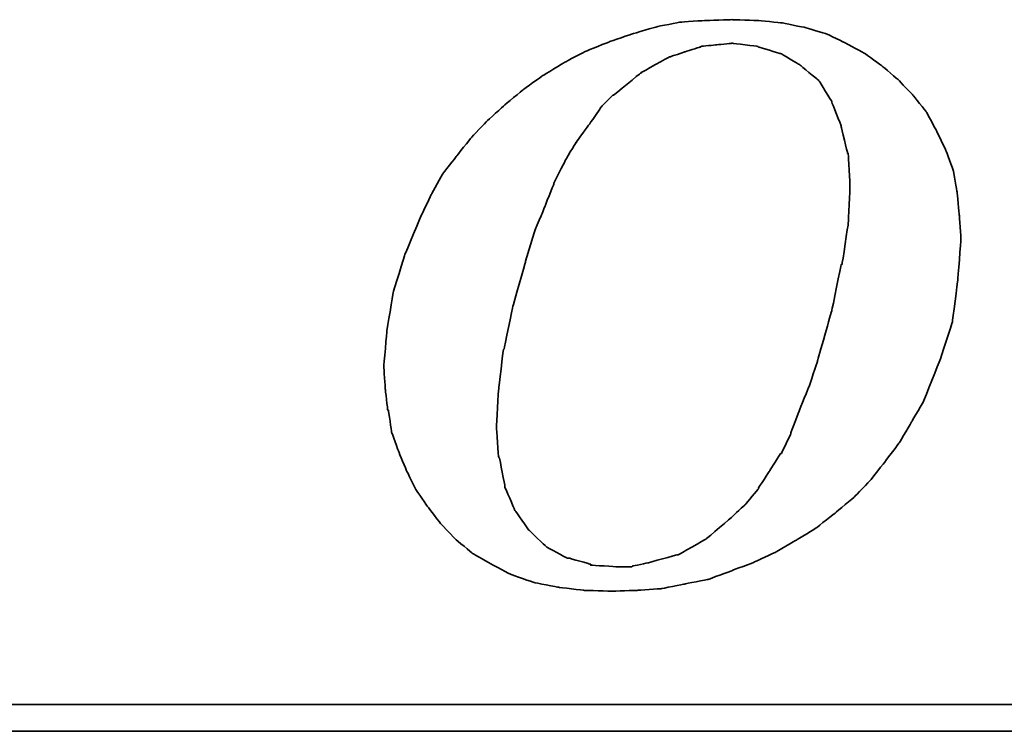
# Model space of a CAD drawing. Header units: millimetres. Extents: x 460 to 871, y 95 to 231.
# Tile 38 of 55: x 762.96 to 773.63, y 139.87 to 147.59. Entities that reach past the tile are written whole.
import ezdxf

# ---------------------------------------------------------------- set-up
doc = ezdxf.new("R2010")
doc.units = ezdxf.units.MM
doc.layers.add('DIM', color=4, linetype='CONTINUOUS')
doc.layers.add('layer 1', color=7, linetype='CONTINUOUS')

# ---------------------------------------------------------------- blocks, each defined once
blk = doc.blocks.new('TBI MOTION logo(完整正式版)')
at = {"layer": 'layer 1', "color": 22, "lineweight": 35}
for points, knots in [([(-11.34375, -6.98375), (-11.34375, -6.98375), (-10.91375, -7.43875), (-10.91375, -7.43875), (-10.91375, -7.43875), (-10.91375, -7.43875), (-10.38625, -7.87125), (-10.38625, -7.87125), (-10.38625, -7.87125), (-10.38625, -7.87125), (-9.81125, -8.20375), (-9.81125, -8.20375), (-9.81125, -8.20375), (-9.81125, -8.20375), (-9.21125, -8.51875), (-9.21125, -8.51875), (-9.21125, -8.51875), (-9.21125, -8.51875), (-8.51625, -8.75875), (-8.51625, -8.75875), (-8.51625, -8.75875), (-8.51625, -8.75875), (-7.77125, -8.90375), (-7.77125, -8.90375), (-7.77125, -8.90375), (-7.77125, -8.90375), (-6.97875, -8.99875), (-6.97875, -8.99875), (-6.97875, -8.99875), (-6.97875, -8.99875), (-6.14125, -9.02375), (-6.14125, -9.02375), (-6.14125, -9.02375), (-6.14125, -9.02375), (-5.37125, -8.99875), (-5.37125, -8.99875), (-5.37125, -8.99875), (-5.37125, -8.99875), (-4.65375, -8.94875), (-4.65375, -8.94875), (-4.65375, -8.94875), (-4.65375, -8.94875), (-3.93375, -8.80625), (-3.93375, -8.80625), (-3.93375, -8.80625), (-3.93375, -8.80625), (-3.21375, -8.66375), (-3.21375, -8.66375), (-3.21375, -8.66375), (-3.21375, -8.66375), (-2.49375, -8.39875), (-2.49375, -8.39875), (-2.49375, -8.39875), (-2.49375, -8.39875), (-1.79875, -8.13375), (-1.79875, -8.13375), (-1.79875, -8.13375), (-1.79875, -8.13375), (-1.17375, -7.84375), (-1.17375, -7.84375), (-1.17375, -7.84375), (-1.17375, -7.84375), (-0.52375, -7.46375), (-0.52375, -7.46375), (-0.52375, -7.46375), (-0.52375, -7.46375), (0.10124, -7.07875), (0.10124, -7.07875), (0.10124, -7.07875), (0.10124, -7.07875), (0.67625, -6.62375), (0.67625, -6.62375), (0.67625, -6.62375), (0.67625, -6.62375), (1.24874, -6.14375), (1.24874, -6.14375), (1.24874, -6.14375), (1.24874, -6.14375), (1.72874, -5.64125), (1.72874, -5.64125), (1.72874, -5.64125), (1.72874, -5.64125), (2.18624, -5.06375), (2.18624, -5.06375), (2.18624, -5.06375), (2.18624, -5.06375), (2.61625, -4.48874), (2.61625, -4.48874), (2.61625, -4.48874), (2.61625, -4.48874), (3.00125, -3.83874), (3.00125, -3.83874), (3.00125, -3.83874), (3.00125, -3.83874), (3.36124, -3.21374), (3.36124, -3.21374), (3.36124, -3.21374), (3.36124, -3.21374), (3.84374, -1.99125), (3.84374, -1.99125), (3.84374, -1.99125), (3.84374, -1.99125), (4.22625, -0.81875), (4.22625, -0.81875), (4.22625, -0.81875), (4.22625, -0.81875), (4.39125, 0.45624), (4.39125, 0.45624), (4.39125, 0.45624), (4.39125, 0.45624), (4.48874, 1.70124), (4.48874, 1.70124), (4.48874, 1.70124), (4.48874, 1.70124), (4.43874, 2.44625), (4.43874, 2.44625), (4.43874, 2.44625), (4.43874, 2.44625), (4.36874, 3.14125), (4.36874, 3.14125), (4.36874, 3.14125), (4.36874, 3.14125), (4.25125, 3.81125), (4.25125, 3.81125), (4.25125, 3.81125), (4.25125, 3.81125), (4.03124, 4.41125), (4.03124, 4.41125), (4.03124, 4.41125), (4.03124, 4.41125), (3.74374, 5.01125), (3.74374, 5.01125), (3.74374, 5.01125), (3.74374, 5.01125), (3.43124, 5.58875), (3.43124, 5.58875), (3.43124, 5.58875), (3.43124, 5.58875), (3.02625, 6.09125), (3.02625, 6.09125), (3.02625, 6.09125), (3.02625, 6.09125), (2.59374, 6.54875), (2.59374, 6.54875), (2.59374, 6.54875), (2.59374, 6.54875), (2.09124, 6.98125), (2.09124, 6.98125), (2.09124, 6.98125), (2.09124, 6.98125), (1.56124, 7.36625), (1.56124, 7.36625), (1.56124, 7.36625), (1.56124, 7.36625), (0.98624, 7.67625), (0.98624, 7.67625), (0.98624, 7.67625), (0.98624, 7.67625), (0.38624, 7.96375), (0.38624, 7.96375), (0.38624, 7.96375), (0.38624, 7.96375), (-0.25875, 8.15625), (-0.25875, 8.15625), (-0.25875, 8.15625), (-0.25875, 8.15625), (-0.98125, 8.30125), (-0.98125, 8.30125), (-0.98125, 8.30125), (-0.98125, 8.30125), (-1.70124, 8.37125), (-1.70124, 8.37125), (-1.70124, 8.37125), (-1.70124, 8.37125), (-2.49375, 8.39624), (-2.49375, 8.39624), (-2.49375, 8.39624), (-2.49375, 8.39624), (-3.28625, 8.37125), (-3.28625, 8.37125), (-3.28625, 8.37125), (-3.28625, 8.37125), (-4.05125, 8.32125), (-4.05125, 8.32125), (-4.05125, 8.32125), (-4.05125, 8.32125), (-4.77375, 8.18125), (-4.77375, 8.18125), (-4.77375, 8.18125), (-4.77375, 8.18125), (-5.51625, 7.96375), (-5.51625, 7.96375), (-5.51625, 7.96375), (-5.51625, 7.96375), (-6.21125, 7.72625), (-6.21125, 7.72625), (-6.21125, 7.72625), (-6.21125, 7.72625), (-6.92875, 7.43625), (-6.92875, 7.43625), (-6.92875, 7.43625), (-6.92875, 7.43625), (-7.57875, 7.10125), (-7.57875, 7.10125), (-7.57875, 7.10125), (-7.57875, 7.10125), (-8.24875, 6.69125), (-8.24875, 6.69125), (-8.24875, 6.69125), (-8.24875, 6.69125), (-8.84875, 6.26125), (-8.84875, 6.26125), (-8.84875, 6.26125), (-8.84875, 6.26125), (-9.42625, 5.78125), (-9.42625, 5.78125), (-9.42625, 5.78125), (-9.42625, 5.78125), (-9.95375, 5.30125), (-9.95375, 5.30125), (-9.95375, 5.30125), (-9.95375, 5.30125), (-10.43375, 4.79624), (-10.43375, 4.79624), (-10.43375, 4.79624), (-10.43375, 4.79624), (-10.88875, 4.22125), (-10.88875, 4.22125), (-10.88875, 4.22125), (-10.88875, 4.22125), (-11.29875, 3.69375), (-11.29875, 3.69375), (-11.29875, 3.69375), (-11.29875, 3.69375), (-11.63375, 3.09125), (-11.63375, 3.09125), (-11.63375, 3.09125), (-11.63375, 3.09125), (-11.91875, 2.49625), (-11.91875, 2.49625), (-11.91875, 2.49625), (-11.91875, 2.49625), (-12.44875, 1.24625), (-12.44875, 1.24625), (-12.44875, 1.24625), (-12.44875, 1.24625), (-12.80875, 0.06874), (-12.80875, 0.06874), (-12.80875, 0.06874), (-12.80875, 0.06874), (-12.99875, -1.07875), (-12.99875, -1.07875), (-12.99875, -1.07875), (-12.99875, -1.07875), (-13.09375, -2.18375), (-13.09375, -2.18375), (-13.09375, -2.18375), (-13.09375, -2.18375), (-13.04875, -2.85375), (-13.04875, -2.85375), (-13.04875, -2.85375), (-13.04875, -2.85375), (-12.97375, -3.50375), (-12.97375, -3.50375), (-12.97375, -3.50375), (-12.97375, -3.50375), (-12.95375, -3.50375), (-12.95375, -3.50375), (-12.95375, -3.50375), (-12.95375, -3.50375), (-12.85375, -4.17375), (-12.85375, -4.17375), (-12.85375, -4.17375), (-12.85375, -4.17375), (-12.63875, -4.77624), (-12.63875, -4.77624), (-12.63875, -4.77624), (-12.63875, -4.77624), (-12.39875, -5.35125), (-12.39875, -5.35125), (-12.39875, -5.35125), (-12.39875, -5.35125), (-12.11375, -5.92875), (-12.11375, -5.92875), (-12.11375, -5.92875), (-12.11375, -5.92875), (-11.75375, -6.45375), (-11.75375, -6.45375), (-11.75375, -6.45375), (-11.75375, -6.45375), (-11.34375, -6.98375), (-11.34375, -6.98375)], [0, 0, 0, 0, 0.01369863, 0.01369863, 0.01369863, 0.01369864, 0.02739726, 0.02739726, 0.02739726, 0.02739727, 0.04109589, 0.04109589, 0.04109589, 0.0410959, 0.05479452, 0.05479452, 0.05479452, 0.05479453, 0.06849315, 0.06849315, 0.06849315, 0.06849316, 0.08219178, 0.08219178, 0.08219178, 0.08219179, 0.09589041, 0.09589041, 0.09589041, 0.09589042, 0.10958904, 0.10958904, 0.10958904, 0.10958905, 0.12328767, 0.12328767, 0.12328767, 0.12328768, 0.1369863, 0.1369863, 0.1369863, 0.13698631, 0.15068493, 0.15068493, 0.15068493, 0.15068494, 0.16438356, 0.16438356, 0.16438356, 0.16438357, 0.17808219, 0.17808219, 0.17808219, 0.1780822, 0.19178082, 0.19178082, 0.19178082, 0.19178083, 0.20547945, 0.20547945, 0.20547945, 0.20547946, 0.21917808, 0.21917808, 0.21917808, 0.21917809, 0.23287671, 0.23287671, 0.23287671, 0.23287672, 0.24657534, 0.24657534, 0.24657534, 0.24657535, 0.26027397, 0.26027397, 0.26027397, 0.26027398, 0.2739726, 0.2739726, 0.2739726, 0.27397261, 0.28767123, 0.28767123, 0.28767123, 0.28767124, 0.30136986, 0.30136986, 0.30136986, 0.30136987, 0.31506849, 0.31506849, 0.31506849, 0.3150685, 0.32876712, 0.32876712, 0.32876712, 0.32876713, 0.34246575, 0.34246575, 0.34246575, 0.34246576, 0.35616438, 0.35616438, 0.35616438, 0.35616439, 0.36986301, 0.36986301, 0.36986301, 0.36986302, 0.38356164, 0.38356164, 0.38356164, 0.38356165, 0.39726027, 0.39726027, 0.39726027, 0.39726028, 0.4109589, 0.4109589, 0.4109589, 0.41095891, 0.42465753, 0.42465753, 0.42465753, 0.42465754, 0.43835616, 0.43835616, 0.43835616, 0.43835617, 0.45205479, 0.45205479, 0.45205479, 0.4520548, 0.46575342, 0.46575342, 0.46575342, 0.46575343, 0.47945205, 0.47945205, 0.47945205, 0.47945206, 0.49315068, 0.49315068, 0.49315068, 0.49315069, 0.50684932, 0.50684932, 0.50684932, 0.50684933, 0.52054795, 0.52054795, 0.52054795, 0.52054796, 0.53424658, 0.53424658, 0.53424658, 0.53424659, 0.54794521, 0.54794521, 0.54794521, 0.54794522, 0.56164384, 0.56164384, 0.56164384, 0.56164385, 0.57534247, 0.57534247, 0.57534247, 0.57534248, 0.5890411, 0.5890411, 0.5890411, 0.58904111, 0.60273973, 0.60273973, 0.60273973, 0.60273974, 0.61643836, 0.61643836, 0.61643836, 0.61643837, 0.63013699, 0.63013699, 0.63013699, 0.630137, 0.64383562, 0.64383562, 0.64383562, 0.64383563, 0.65753425, 0.65753425, 0.65753425, 0.65753426, 0.67123288, 0.67123288, 0.67123288, 0.67123289, 0.68493151, 0.68493151, 0.68493151, 0.68493152, 0.69863014, 0.69863014, 0.69863014, 0.69863015, 0.71232877, 0.71232877, 0.71232877, 0.71232878, 0.7260274, 0.7260274, 0.7260274, 0.72602741, 0.73972603, 0.73972603, 0.73972603, 0.73972604, 0.75342466, 0.75342466, 0.75342466, 0.75342467, 0.76712329, 0.76712329, 0.76712329, 0.7671233, 0.78082192, 0.78082192, 0.78082192, 0.78082193, 0.79452055, 0.79452055, 0.79452055, 0.79452056, 0.80821918, 0.80821918, 0.80821918, 0.80821919, 0.82191781, 0.82191781, 0.82191781, 0.82191782, 0.83561644, 0.83561644, 0.83561644, 0.83561645, 0.84931507, 0.84931507, 0.84931507, 0.84931508, 0.8630137, 0.8630137, 0.8630137, 0.86301371, 0.87671233, 0.87671233, 0.87671233, 0.87671234, 0.89041096, 0.89041096, 0.89041096, 0.89041097, 0.90410959, 0.90410959, 0.90410959, 0.9041096, 0.91780822, 0.91780822, 0.91780822, 0.91780823, 0.93150685, 0.93150685, 0.93150685, 0.93150686, 0.94520548, 0.94520548, 0.94520548, 0.94520549, 0.95890411, 0.95890411, 0.95890411, 0.95890412, 0.97260274, 0.97260274, 0.97260274, 0.97260275, 0.98630137, 0.98630137, 0.98630137, 0.98630138, 1, 1, 1, 1]), ([(-8.77875, 1.03124), (-8.77875, 1.03124), (-8.51625, 1.89625), (-8.51625, 1.89625), (-8.51625, 1.89625), (-8.51625, 1.89625), (-8.20375, 2.66375), (-8.20375, 2.66375), (-8.20375, 2.66375), (-8.20375, 2.66375), (-7.91625, 3.38125), (-7.91625, 3.38125), (-7.91625, 3.38125), (-7.91625, 3.38125), (-7.91625, 3.40624), (-7.91625, 3.40624), (-7.91625, 3.40624), (-7.91625, 3.40624), (-7.57875, 4.07624), (-7.57875, 4.07624), (-7.57875, 4.07624), (-7.57875, 4.07624), (-7.24375, 4.65125), (-7.24375, 4.65125), (-7.24375, 4.65125), (-7.24375, 4.65125), (-7.21875, 4.65125), (-7.21875, 4.65125), (-7.21875, 4.65125), (-7.21875, 4.65125), (-7.21875, 4.67624), (-7.21875, 4.67624), (-7.21875, 4.67624), (-7.21875, 4.67624), (-6.83625, 5.20375), (-6.83625, 5.20375), (-6.83625, 5.20375), (-6.83625, 5.20375), (-6.49875, 5.68625), (-6.49875, 5.68625), (-6.49875, 5.68625), (-6.49875, 5.68625), (-6.49875, 5.70625), (-6.49875, 5.70625), (-6.49875, 5.70625), (-6.49875, 5.70625), (-6.11625, 6.09125), (-6.11625, 6.09125), (-6.11625, 6.09125), (-6.11625, 6.09125), (-6.09125, 6.09125), (-6.09125, 6.09125), (-6.09125, 6.09125), (-6.09125, 6.09125), (-5.27375, 6.76625), (-5.27375, 6.76625), (-5.27375, 6.76625), (-5.27375, 6.76625), (-5.24875, 6.76625), (-5.24875, 6.76625), (-5.24875, 6.76625), (-5.24875, 6.76625), (-5.24875, 6.78625), (-5.24875, 6.78625), (-5.24875, 6.78625), (-5.24875, 6.78625), (-4.38875, 7.26624), (-4.38875, 7.26624), (-4.38875, 7.26624), (-4.38875, 7.26624), (-4.36125, 7.26624), (-4.36125, 7.26624), (-4.36125, 7.26624), (-4.36125, 7.26624), (-3.93375, 7.41125), (-3.93375, 7.41125), (-3.93375, 7.41125), (-3.93375, 7.41125), (-3.47375, 7.55625), (-3.47375, 7.55625), (-3.47375, 7.55625), (-3.47375, 7.55625), (-3.45375, 7.55625), (-3.45375, 7.55625), (-3.45375, 7.55625), (-3.45375, 7.55625), (-3.42875, 7.58124), (-3.42875, 7.58124), (-3.42875, 7.58124), (-3.42875, 7.58124), (-2.97375, 7.62625), (-2.97375, 7.62625), (-2.97375, 7.62625), (-2.97375, 7.62625), (-2.49375, 7.67625), (-2.49375, 7.67625), (-2.49375, 7.67625), (-2.49375, 7.67625), (-2.46875, 7.67625), (-2.46875, 7.67625), (-2.46875, 7.67625), (-2.46875, 7.67625), (-1.70124, 7.58124), (-1.70124, 7.58124), (-1.70124, 7.58124), (-1.70124, 7.58124), (-1.67875, 7.55625), (-1.67875, 7.55625), (-1.67875, 7.55625), (-1.67875, 7.55625), (-1.65375, 7.55625), (-1.65375, 7.55625), (-1.65375, 7.55625), (-1.65375, 7.55625), (-1.03125, 7.36625), (-1.03125, 7.36625), (-1.03125, 7.36625), (-1.03125, 7.36625), (-1.00625, 7.36625), (-1.00625, 7.36625), (-1.00625, 7.36625), (-1.00625, 7.36625), (-0.43124, 7.02624), (-0.43124, 7.02624), (-0.43124, 7.02624), (-0.43124, 7.02624), (-0.40625, 7.00624), (-0.40625, 7.00624), (-0.40625, 7.00624), (-0.40625, 7.00624), (0.12124, 6.57124), (0.12124, 6.57124), (0.12124, 6.57124), (0.12124, 6.57124), (0.14624, 6.54875), (0.14624, 6.54875), (0.14624, 6.54875), (0.14624, 6.54875), (0.17124, 6.52375), (0.17124, 6.52375), (0.17124, 6.52375), (0.17124, 6.52375), (0.55625, 5.89875), (0.55625, 5.89875), (0.55625, 5.89875), (0.55625, 5.89875), (0.55625, 5.87625), (0.55625, 5.87625), (0.55625, 5.87625), (0.55625, 5.87625), (0.84124, 5.15625), (0.84124, 5.15625), (0.84124, 5.15625), (0.84124, 5.15625), (0.84124, 5.13125), (0.84124, 5.13125), (0.84124, 5.13125), (0.84124, 5.13125), (1.03624, 4.31875), (1.03624, 4.31875), (1.03624, 4.31875), (1.03624, 4.31875), (1.05624, 4.31875), (1.05624, 4.31875), (1.05624, 4.31875), (1.05624, 4.31875), (1.05624, 4.29125), (1.05624, 4.29125), (1.05624, 4.29125), (1.05624, 4.29125), (1.10625, 3.33125), (1.10625, 3.33125), (1.10625, 3.33125), (1.10625, 3.33125), (1.10625, 3.30875), (1.10625, 3.30875), (1.10625, 3.30875), (1.10625, 3.30875), (1.05624, 2.20624), (1.05624, 2.20624), (1.05624, 2.20624), (1.05624, 2.20624), (1.05624, 2.18124), (1.05624, 2.18124), (1.05624, 2.18124), (1.05624, 2.18124), (0.86624, 0.93624), (0.86624, 0.93624), (0.86624, 0.93624), (0.86624, 0.93624), (0.84124, 0.93624), (0.84124, 0.93624), (0.84124, 0.93624), (0.84124, 0.93624), (0.55625, -0.45874), (0.55625, -0.45874), (0.55625, -0.45874), (0.55625, -0.45874), (0.12124, -1.99125), (0.12124, -1.99125), (0.12124, -1.99125), (0.12124, -1.99125), (0.12124, -2.01874), (0.12124, -2.01874), (0.12124, -2.01874), (0.12124, -2.01874), (-0.13874, -2.78375), (-0.13874, -2.78375), (-0.13874, -2.78375), (-0.13874, -2.78375), (-0.43124, -3.50375), (-0.43124, -3.50375), (-0.43124, -3.50375), (-0.43124, -3.50375), (-0.69375, -4.19875), (-0.69375, -4.19875), (-0.69375, -4.19875), (-0.69375, -4.19875), (-0.69375, -4.22375), (-0.69375, -4.22375), (-0.69375, -4.22375), (-0.69375, -4.22375), (-0.98125, -4.82374), (-0.98125, -4.82374), (-0.98125, -4.82374), (-0.98125, -4.82374), (-1.00625, -4.82374), (-1.00625, -4.82374), (-1.00625, -4.82374), (-1.00625, -4.82374), (-1.33875, -5.35125), (-1.33875, -5.35125), (-1.33875, -5.35125), (-1.33875, -5.35125), (-1.67875, -5.87875), (-1.67875, -5.87875), (-1.67875, -5.87875), (-1.67875, -5.87875), (-1.67875, -5.90375), (-1.67875, -5.90375), (-1.67875, -5.90375), (-1.67875, -5.90375), (-2.05875, -6.35875), (-2.05875, -6.35875), (-2.05875, -6.35875), (-2.05875, -6.35875), (-2.08375, -6.38375), (-2.08375, -6.38375), (-2.08375, -6.38375), (-2.08375, -6.38375), (-2.46875, -6.74375), (-2.46875, -6.74375), (-2.46875, -6.74375), (-2.46875, -6.74375), (-3.25875, -7.41625), (-3.25875, -7.41625), (-3.25875, -7.41625), (-3.25875, -7.41625), (-3.28625, -7.43875), (-3.28625, -7.43875), (-3.28625, -7.43875), (-3.28625, -7.43875), (-4.12375, -7.91875), (-4.12375, -7.91875), (-4.12375, -7.91875), (-4.12375, -7.91875), (-4.14875, -7.91875), (-4.14875, -7.91875), (-4.14875, -7.91875), (-4.14875, -7.91875), (-4.17125, -7.91875), (-4.17125, -7.91875), (-4.17125, -7.91875), (-4.17125, -7.91875), (-5.03375, -8.15875), (-5.03375, -8.15875), (-5.03375, -8.15875), (-5.03375, -8.15875), (-5.51625, -8.25625), (-5.51625, -8.25625), (-5.51625, -8.25625), (-5.51625, -8.25625), (-5.54125, -8.27875), (-5.54125, -8.27875), (-5.54125, -8.27875), (-5.54125, -8.27875), (-5.56375, -8.27875), (-5.56375, -8.27875), (-5.56375, -8.27875), (-5.56375, -8.27875), (-5.99625, -8.27875), (-5.99625, -8.27875), (-5.99625, -8.27875), (-5.99625, -8.27875), (-6.76375, -8.23125), (-6.76375, -8.23125), (-6.76375, -8.23125), (-6.76375, -8.23125), (-6.78875, -8.23125), (-6.78875, -8.23125), (-6.78875, -8.23125), (-6.78875, -8.23125), (-6.78875, -8.20375), (-6.78875, -8.20375), (-6.78875, -8.20375), (-6.78875, -8.20375), (-7.45875, -8.01375), (-7.45875, -8.01375), (-7.45875, -8.01375), (-7.45875, -8.01375), (-7.48375, -8.01375), (-7.48375, -8.01375), (-7.48375, -8.01375), (-7.48375, -8.01375), (-7.50875, -8.01375), (-7.50875, -8.01375), (-7.50875, -8.01375), (-7.50875, -8.01375), (-8.13125, -7.67875), (-8.13125, -7.67875), (-8.13125, -7.67875), (-8.13125, -7.67875), (-8.15625, -7.65375), (-8.15625, -7.65375), (-8.15625, -7.65375), (-8.15625, -7.65375), (-8.65875, -7.17375), (-8.65875, -7.17375), (-8.65875, -7.17375), (-8.65875, -7.17375), (-8.68375, -7.14875), (-8.68375, -7.14875), (-8.68375, -7.14875), (-8.68375, -7.14875), (-9.08875, -6.57375), (-9.08875, -6.57375), (-9.08875, -6.57375), (-9.08875, -6.57375), (-9.11375, -6.54875), (-9.11375, -6.54875), (-9.11375, -6.54875), (-9.11375, -6.54875), (-9.11375, -6.52875), (-9.11375, -6.52875), (-9.11375, -6.52875), (-9.11375, -6.52875), (-9.40375, -5.85375), (-9.40375, -5.85375), (-9.40375, -5.85375), (-9.40375, -5.85375), (-9.40375, -5.82875), (-9.40375, -5.82875), (-9.40375, -5.82875), (-9.40375, -5.82875), (-9.56875, -4.96875), (-9.56875, -4.96875), (-9.56875, -4.96875), (-9.56875, -4.96875), (-9.59375, -4.94375), (-9.59375, -4.94375), (-9.59375, -4.94375), (-9.59375, -4.94375), (-9.66375, -4.03375), (-9.66375, -4.03375), (-9.66375, -4.03375), (-9.66375, -4.03375), (-9.66375, -4.00875), (-9.66375, -4.00875), (-9.66375, -4.00875), (-9.66375, -4.00875), (-9.59375, -2.85375), (-9.59375, -2.85375), (-9.59375, -2.85375), (-9.59375, -2.85375), (-9.45125, -1.65875), (-9.45125, -1.65875), (-9.45125, -1.65875), (-9.45125, -1.65875), (-9.42625, -1.63375), (-9.42625, -1.63375), (-9.42625, -1.63375), (-9.42625, -1.63375), (-9.16125, -0.33875), (-9.16125, -0.33875), (-9.16125, -0.33875), (-9.16125, -0.33875), (-8.77875, 1.00624), (-8.77875, 1.00624), (-8.77875, 1.00624), (-8.77875, 1.00624), (-8.77875, 1.03124), (-8.77875, 1.03124)], [0, 0, 0, 0, 0.01020408, 0.01020408, 0.01020408, 0.01020409, 0.02040816, 0.02040816, 0.02040816, 0.02040817, 0.03061224, 0.03061224, 0.03061224, 0.03061225, 0.04081633, 0.04081633, 0.04081633, 0.04081634, 0.05102041, 0.05102041, 0.05102041, 0.05102042, 0.06122449, 0.06122449, 0.06122449, 0.0612245, 0.07142857, 0.07142857, 0.07142857, 0.07142858, 0.08163265, 0.08163265, 0.08163265, 0.08163266, 0.09183673, 0.09183673, 0.09183673, 0.09183674, 0.10204082, 0.10204082, 0.10204082, 0.10204083, 0.1122449, 0.1122449, 0.1122449, 0.11224491, 0.12244898, 0.12244898, 0.12244898, 0.12244899, 0.13265306, 0.13265306, 0.13265306, 0.13265307, 0.14285714, 0.14285714, 0.14285714, 0.14285715, 0.15306122, 0.15306122, 0.15306122, 0.15306123, 0.16326531, 0.16326531, 0.16326531, 0.16326532, 0.17346939, 0.17346939, 0.17346939, 0.1734694, 0.18367347, 0.18367347, 0.18367347, 0.18367348, 0.19387755, 0.19387755, 0.19387755, 0.19387756, 0.20408163, 0.20408163, 0.20408163, 0.20408164, 0.21428571, 0.21428571, 0.21428571, 0.21428572, 0.2244898, 0.2244898, 0.2244898, 0.22448981, 0.23469388, 0.23469388, 0.23469388, 0.23469389, 0.24489796, 0.24489796, 0.24489796, 0.24489797, 0.25510204, 0.25510204, 0.25510204, 0.25510205, 0.26530612, 0.26530612, 0.26530612, 0.26530613, 0.2755102, 0.2755102, 0.2755102, 0.27551021, 0.28571429, 0.28571429, 0.28571429, 0.2857143, 0.29591837, 0.29591837, 0.29591837, 0.29591838, 0.30612245, 0.30612245, 0.30612245, 0.30612246, 0.31632653, 0.31632653, 0.31632653, 0.31632654, 0.32653061, 0.32653061, 0.32653061, 0.32653062, 0.33673469, 0.33673469, 0.33673469, 0.3367347, 0.34693878, 0.34693878, 0.34693878, 0.34693879, 0.35714286, 0.35714286, 0.35714286, 0.35714287, 0.36734694, 0.36734694, 0.36734694, 0.36734695, 0.37755102, 0.37755102, 0.37755102, 0.37755103, 0.3877551, 0.3877551, 0.3877551, 0.38775511, 0.39795918, 0.39795918, 0.39795918, 0.39795919, 0.40816327, 0.40816327, 0.40816327, 0.40816328, 0.41836735, 0.41836735, 0.41836735, 0.41836736, 0.42857143, 0.42857143, 0.42857143, 0.42857144, 0.43877551, 0.43877551, 0.43877551, 0.43877552, 0.44897959, 0.44897959, 0.44897959, 0.4489796, 0.45918367, 0.45918367, 0.45918367, 0.45918368, 0.46938776, 0.46938776, 0.46938776, 0.46938777, 0.47959184, 0.47959184, 0.47959184, 0.47959185, 0.48979592, 0.48979592, 0.48979592, 0.48979593, 0.5, 0.5, 0.5, 0.50000001, 0.51020408, 0.51020408, 0.51020408, 0.51020409, 0.52040816, 0.52040816, 0.52040816, 0.52040817, 0.53061224, 0.53061224, 0.53061224, 0.53061225, 0.54081633, 0.54081633, 0.54081633, 0.54081634, 0.55102041, 0.55102041, 0.55102041, 0.55102042, 0.56122449, 0.56122449, 0.56122449, 0.5612245, 0.57142857, 0.57142857, 0.57142857, 0.57142858, 0.58163265, 0.58163265, 0.58163265, 0.58163266, 0.59183673, 0.59183673, 0.59183673, 0.59183674, 0.60204082, 0.60204082, 0.60204082, 0.60204083, 0.6122449, 0.6122449, 0.6122449, 0.61224491, 0.62244898, 0.62244898, 0.62244898, 0.62244899, 0.63265306, 0.63265306, 0.63265306, 0.63265307, 0.64285714, 0.64285714, 0.64285714, 0.64285715, 0.65306122, 0.65306122, 0.65306122, 0.65306123, 0.66326531, 0.66326531, 0.66326531, 0.66326532, 0.67346939, 0.67346939, 0.67346939, 0.6734694, 0.68367347, 0.68367347, 0.68367347, 0.68367348, 0.69387755, 0.69387755, 0.69387755, 0.69387756, 0.70408163, 0.70408163, 0.70408163, 0.70408164, 0.71428571, 0.71428571, 0.71428571, 0.71428572, 0.7244898, 0.7244898, 0.7244898, 0.72448981, 0.73469388, 0.73469388, 0.73469388, 0.73469389, 0.74489796, 0.74489796, 0.74489796, 0.74489797, 0.75510204, 0.75510204, 0.75510204, 0.75510205, 0.76530612, 0.76530612, 0.76530612, 0.76530613, 0.7755102, 0.7755102, 0.7755102, 0.77551021, 0.78571429, 0.78571429, 0.78571429, 0.7857143, 0.79591837, 0.79591837, 0.79591837, 0.79591838, 0.80612245, 0.80612245, 0.80612245, 0.80612246, 0.81632653, 0.81632653, 0.81632653, 0.81632654, 0.82653061, 0.82653061, 0.82653061, 0.82653062, 0.83673469, 0.83673469, 0.83673469, 0.8367347, 0.84693878, 0.84693878, 0.84693878, 0.84693879, 0.85714286, 0.85714286, 0.85714286, 0.85714287, 0.86734694, 0.86734694, 0.86734694, 0.86734695, 0.87755102, 0.87755102, 0.87755102, 0.87755103, 0.8877551, 0.8877551, 0.8877551, 0.88775511, 0.89795918, 0.89795918, 0.89795918, 0.89795919, 0.90816327, 0.90816327, 0.90816327, 0.90816328, 0.91836735, 0.91836735, 0.91836735, 0.91836736, 0.92857143, 0.92857143, 0.92857143, 0.92857144, 0.93877551, 0.93877551, 0.93877551, 0.93877552, 0.94897959, 0.94897959, 0.94897959, 0.9489796, 0.95918367, 0.95918367, 0.95918367, 0.95918368, 0.96938776, 0.96938776, 0.96938776, 0.96938777, 0.97959184, 0.97959184, 0.97959184, 0.97959185, 0.98979592, 0.98979592, 0.98979592, 0.98979593, 1, 1, 1, 1]), ([(75.90875, -9.47875), (75.90875, -9.47875), (75.90875, -12.28625), (75.90875, -12.28625), (75.90875, -12.28625), (75.90875, -12.28625), (75.90875, -12.47875), (75.90875, -12.47875), (75.90875, -12.47875), (75.90875, -12.47875), (75.71625, -12.47875), (75.71625, -12.47875), (75.71625, -12.47875), (75.71625, -12.47875), (-88.32875, -12.47875), (-88.32875, -12.47875), (-88.32875, -12.47875), (-88.32875, -12.47875), (-88.32875, -13.29375), (-88.32875, -13.29375), (-88.32875, -13.29375), (-88.32875, -13.29375), (82.89125, -13.29375), (82.89125, -13.29375), (82.89125, -13.29375), (82.89125, -13.29375), (75.90875, -9.47875), (75.90875, -9.47875)], [0, 0, 0, 0, 0.14285714, 0.14285714, 0.14285714, 0.14285715, 0.28571429, 0.28571429, 0.28571429, 0.2857143, 0.42857143, 0.42857143, 0.42857143, 0.42857144, 0.57142857, 0.57142857, 0.57142857, 0.57142858, 0.71428571, 0.71428571, 0.71428571, 0.71428572, 0.85714286, 0.85714286, 0.85714286, 0.85714287, 1, 1, 1, 1])]:
    blk.add_open_spline(points, degree=3, knots=knots, dxfattribs=at)

msp = doc.modelspace()

# ---------------------------------------------------------------- block references
at = {"layer": 'DIM', "color": 7, "xscale": 0.3557468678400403, "yscale": 0.3557468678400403, "zscale": 0.3557468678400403}
msp.add_blockref('TBI MOTION logo(完整正式版)', (771.567, 144.6), dxfattribs=at)

doc.saveas('drawing.dxf')
